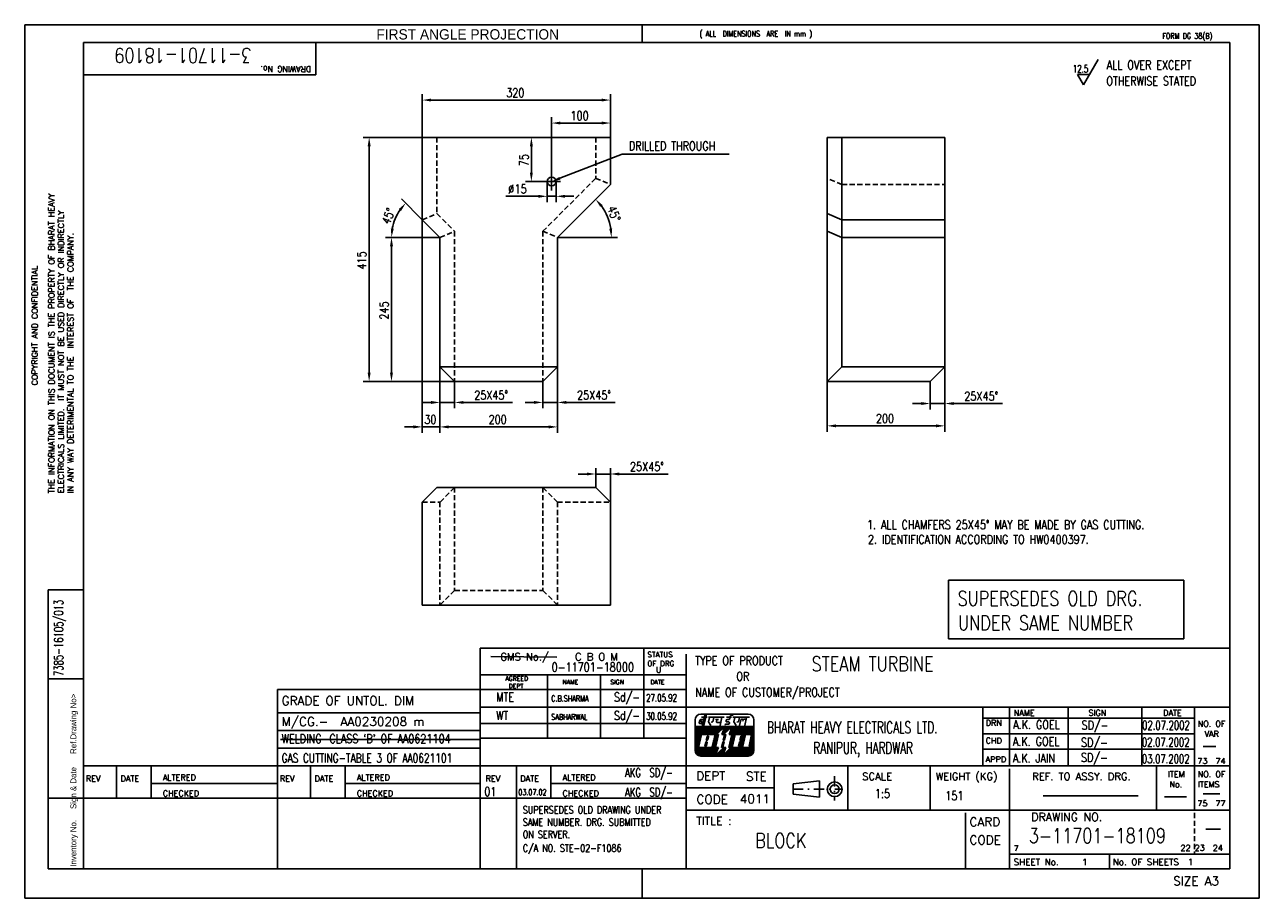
# Model space of a CAD drawing. Header units: millimetres. Extents: x 0 to 420, y 0 to 297.
import ezdxf

# ---------------------------------------------------------------- set-up
doc = ezdxf.new("R2010")
doc.units = ezdxf.units.MM
doc.header["$LTSCALE"] = 7
for name, pattern in [('CENTER', [2, 1.25, -0.25, 0.25, -0.25]), ('DASHDOT', [1, 0.5, -0.25, 0, -0.25]), ('HIDDEN', [0.375, 0.25, -0.125])]:
    doc.linetypes.add(name, pattern=pattern)
doc.layers.get('0').update_dxf_attribs({"color": 4})
for name, color, linetype in [('CEN', 2, 'CENTER'), ('DIM', 6, 'Continuous'), ('hidden', 3, 'HIDDEN'), ('TTLB', 6, 'Continuous')]:
    doc.layers.add(name, color=color, linetype=linetype)
doc.styles.add('COMPLEX', font='COMPLEX')
doc.styles.add('ROMANC', font='romanc', dxfattribs={"width": 0.8, "height": 5})
doc.styles.add('ROMANS', font='romans', dxfattribs={"width": 0.8, "height": 3})
doc.styles.add('SIMPLEX', font='simplex')

msp = doc.modelspace()

# ---------------------------------------------------------------- linework, layer by layer
at = {"color": 0}
for p, q in [((135.26, 258.69), (199.26, 258.69)), ((135.26, 258.69), (135.26, 230.69)), ((199.26, 258.69), (199.26, 242.69)), ((272.99, 258.69), (312.99, 258.69)), ((272.99, 258.69), (272.99, 175.69)), ((277.99, 258.69), (277.99, 180.69)), ((312.99, 258.69), (312.99, 180.69)), ((181.26, 224.69), (199.26, 242.69)), ((277.99, 230.69), (272.99, 232.76)), ((135.26, 230.69), (141.26, 224.69)), ((277.99, 230.69), (312.99, 230.69)), ((141.26, 224.69), (141.26, 180.69)), ((181.26, 224.69), (181.26, 180.69)), ((277.99, 224.69), (272.99, 226.76)), ((277.99, 224.69), (312.99, 224.69)), ((141.26, 180.69), (181.26, 180.69)), ((141.26, 180.69), (146.26, 175.69)), ((181.26, 180.69), (176.26, 175.69)), ((277.99, 180.69), (272.99, 175.69)), ((277.99, 180.69), (312.99, 180.69)), ((312.99, 180.69), (307.99, 175.69)), ((146.26, 175.69), (176.26, 175.69)), ((272.99, 175.69), (307.99, 175.69)), ((135.26, 134.68), (140.26, 139.68)), ((140.26, 139.68), (194.26, 139.68)), ((199.26, 134.68), (194.26, 139.68)), ((135.26, 134.68), (135.26, 99.68)), ((199.26, 134.68), (199.26, 99.68)), ((314.28, 108.18), (394.28, 108.18)), ((314.28, 88.18), (314.28, 108.18)), ((394.28, 108.18), (394.28, 88.18)), ((135.26, 99.68), (199.26, 99.68)), ((394.28, 88.18), (314.28, 88.18))]:
    msp.add_line(p, q, dxfattribs=at)
msp.add_circle((179.26, 243.69), 1.5, dxfattribs=at)
at = {"layer": 'CEN', "color": 0}
for p, q in [((176.26, 243.69), (182.26, 243.69)), ((179.26, 246.69), (179.26, 240.69))]:
    msp.add_line(p, q, dxfattribs=at)
at = {"layer": 'DIM', "color": 0}
for p, q in [((360.21, 276.54), (365.21, 285.2)), ((358.16, 280.1), (360.21, 276.54)), ((358.16, 280.1), (362.26, 280.1)), ((135.26, 258.69), (135.26, 273.38)), ((199.26, 258.69), (199.26, 273.38)), ((138.26, 271.38), (196.26, 271.38)), ((179.26, 246.69), (179.26, 265.57)), ((199.26, 258.69), (199.26, 265.57)), ((196.26, 263.57), (182.26, 263.57)), ((135.26, 258.69), (115.18, 258.69)), ((172.2, 258.69), (174.37, 258.69)), ((117.18, 255.69), (117.18, 178.69)), ((172.37, 246.69), (172.37, 255.69)), ((182.05, 244.78), (203.27, 253.03)), ((203.27, 253.03), (239.61, 253.03)), ((176.26, 243.69), (170.37, 243.69)), ((177.76, 243.69), (177.76, 236.66)), ((180.76, 243.69), (180.76, 236.66)), ((135.26, 230.69), (128.19, 237.76)), ((174.76, 238.66), (163.7, 238.66)), ((180.76, 238.66), (177.76, 238.66)), ((183.76, 238.66), (186.76, 238.66)), ((135.26, 230.69), (135.26, 158.26)), ((132.26, 224.69), (122.78, 224.69)), ((134.47, 224.69), (122.78, 224.69)), ((141.26, 224.69), (134.47, 224.69)), ((181.26, 224.69), (192.25, 224.69)), ((192.25, 224.69), (201.61, 224.69)), ((124.78, 221.69), (124.78, 178.69)), ((141.26, 180.69), (141.26, 166.58)), ((141.26, 180.69), (141.26, 158.26)), ((181.26, 180.69), (181.26, 158.26)), ((181.26, 180.69), (181.26, 166.58)), ((312.99, 180.69), (312.99, 158.62)), ((146.26, 175.69), (115.18, 175.69)), ((130.05, 175.69), (122.78, 175.69)), ((146.26, 175.69), (146.26, 166.58)), ((176.26, 175.69), (176.26, 166.58)), ((272.99, 175.69), (272.99, 158.62)), ((307.99, 175.69), (307.99, 166.21)), ((138.26, 168.58), (135.26, 168.58)), ((141.26, 168.58), (146.26, 168.58)), ((149.26, 168.58), (165.92, 168.58)), ((173.26, 168.58), (170.26, 168.58)), ((176.26, 168.58), (181.26, 168.58)), ((184.26, 168.58), (200.92, 168.58)), ((304.99, 168.21), (301.99, 168.21)), ((307.99, 168.21), (312.99, 168.21)), ((312.99, 168.21), (312.99, 170.21)), ((315.99, 168.21), (332.65, 168.21)), ((132.26, 160.26), (129.26, 160.26)), ((135.26, 160.26), (141.26, 160.26)), ((141.26, 160.26), (141.26, 162.26)), ((144.26, 160.26), (147.26, 160.26)), ((144.26, 160.26), (178.26, 160.26)), ((275.99, 160.62), (309.99, 160.62)), ((191.26, 144.25), (188.26, 144.25)), ((194.26, 139.68), (194.26, 146.25)), ((194.26, 144.25), (199.26, 144.25)), ((199.26, 134.68), (199.26, 146.25)), ((202.26, 144.25), (218.92, 144.25)), ((158.63, 82.25), (181.04, 82.02)), ((87.03, 54.04), (155, 54.04)), ((400.94, 51.6), (405.25, 51.6)), ((346.44, 34.8), (378.82, 34.8)), ((387.76, 34.55), (395.25, 34.55)), ((400.94, 35.48), (406.59, 35.48)), ((401.77, 23.45), (406.85, 23.45))]:
    msp.add_line(p, q, dxfattribs=at)
for centre, radius, start, end in [((181.26, 224.69), 18.35, 9.3792, 35.6208), ((141.26, 224.69), 16.48, 145.4447, 169.5553)]:
    msp.add_arc(centre, radius, start, end, dxfattribs=at)
for points in [[(138.26, 271.88), (138.26, 270.88), (135.26, 271.38)], [(196.26, 271.88), (196.26, 270.88), (199.26, 271.38)], [(182.26, 264.07), (182.26, 263.07), (179.26, 263.57)], [(196.26, 264.07), (196.26, 263.07), (199.26, 263.57)], [(116.68, 255.69), (117.68, 255.69), (117.18, 258.69)], [(171.87, 255.69), (172.87, 255.69), (172.37, 258.69)], [(171.87, 246.69), (172.87, 246.69), (172.37, 243.69)], [(182.24, 244.31), (179.26, 243.69), (181.87, 245.25)], [(127.3, 234.36), (128.07, 233.72), (129.61, 236.35)], [(174.76, 239.16), (174.76, 238.16), (177.76, 238.66)], [(183.76, 239.16), (183.76, 238.16), (180.76, 238.66)], [(195.79, 235.06), (196.55, 235.7), (194.23, 237.67)], [(125.55, 227.63), (124.55, 227.73), (124.78, 224.69)], [(199.86, 227.72), (198.86, 227.64), (199.61, 224.69)], [(124.28, 221.69), (125.28, 221.69), (124.78, 224.69)], [(116.68, 178.69), (117.68, 178.69), (117.18, 175.69)], [(124.28, 178.69), (125.28, 178.69), (124.78, 175.69)], [(138.26, 169.08), (138.26, 168.08), (141.26, 168.58)], [(149.26, 169.08), (149.26, 168.08), (146.26, 168.58)], [(173.26, 169.08), (173.26, 168.08), (176.26, 168.58)], [(184.26, 169.08), (184.26, 168.08), (181.26, 168.58)], [(304.99, 168.71), (304.99, 167.71), (307.99, 168.21)], [(315.99, 168.71), (315.99, 167.71), (312.99, 168.21)], [(132.26, 160.76), (132.26, 159.76), (135.26, 160.26)], [(144.26, 160.76), (144.26, 159.76), (141.26, 160.26)], [(144.26, 160.76), (144.26, 159.76), (141.26, 160.26)], [(178.26, 160.76), (178.26, 159.76), (181.26, 160.26)], [(275.99, 161.12), (275.99, 160.12), (272.99, 160.62)], [(309.99, 161.12), (309.99, 160.12), (312.99, 160.62)], [(191.26, 144.75), (191.26, 143.75), (194.26, 144.25)], [(202.26, 144.75), (202.26, 143.75), (199.26, 144.25)]]:
    msp.add_solid(points, dxfattribs=at)
at = {"layer": 'hidden', "color": 0}
for p, q in [((140.26, 258.69), (140.26, 232.76)), ((194.26, 258.69), (194.26, 244.76)), ((176.26, 226.76), (194.26, 244.76)), ((194.26, 244.76), (199.26, 242.69)), ((277.99, 242.69), (272.99, 244.76)), ((277.99, 242.69), (312.99, 242.69)), ((135.26, 230.69), (140.26, 232.76)), ((140.26, 232.76), (146.26, 226.76)), ((141.26, 224.69), (146.26, 226.76)), ((146.26, 226.76), (146.26, 175.69)), ((176.26, 226.76), (176.26, 175.69)), ((176.26, 226.76), (181.26, 224.69)), ((146.26, 139.68), (141.26, 134.68)), ((146.26, 139.68), (146.26, 104.68)), ((176.26, 139.68), (176.26, 104.68)), ((181.26, 134.68), (176.26, 139.68)), ((135.26, 134.68), (141.26, 134.68)), ((141.26, 134.68), (141.26, 99.68)), ((181.26, 134.68), (181.26, 99.68)), ((181.26, 134.68), (199.26, 134.68)), ((146.26, 104.68), (141.26, 99.68)), ((146.26, 104.68), (176.26, 104.68)), ((181.26, 99.68), (176.26, 104.68))]:
    msp.add_line(p, q, dxfattribs=at)
at = {"layer": 'TTLB', "color": 0}
for p, q in [((0, 297), (420, 297)), ((0, 0), (0, 297)), ((210, 297), (210, 291)), ((420, 297), (420, 0)), ((20, 291), (410, 291)), ((20, 10), (20, 291)), ((99, 280), (99, 291)), ((410, 291), (410, 10)), ((20, 280), (99, 280)), ((8, 10), (8, 104.91)), ((20.06, 104.91), (8, 104.91)), ((155, 85), (410, 85)), ((155, 85), (155, 10)), ((210.64, 54.39), (210.64, 85)), ((158.63, 82.25), (181.04, 82.02)), ((225, 83), (225, 10)), ((155, 76), (225, 76)), ((177.89, 54.39), (177.89, 76)), ((195.89, 54.39), (195.89, 76)), ((20.06, 74.61), (8, 74.61)), ((86, 71), (86, 10)), ((86, 71), (225, 71)), ((86, 63), (155, 63)), ((155, 65), (410, 65)), ((326, 45), (326, 65)), ((335, 45), (335, 65)), ((355, 45), (355, 65)), ((380, 45), (380, 65)), ((398, 30), (398, 65)), ((155, 59.39), (225, 59.39)), ((228.03, 60.63), (228.03, 50.35)), ((229.72, 60.47), (229.49, 59.61)), ((229.68, 59.39), (230.36, 59.38)), ((230.43, 59.63), (229.82, 60.64)), ((231.02, 60.76), (229.98, 60.76)), ((230.03, 62.63), (246.08, 62.63)), ((230.27, 61.56), (232.17, 61.56)), ((230.51, 58.77), (231.36, 62.18)), ((231.82, 62), (231.02, 58.76)), ((232.91, 61.51), (232.57, 59.96)), ((232.57, 59.96), (233.37, 58.77)), ((232.63, 61.56), (237.98, 61.56)), ((234.09, 59.97), (233.57, 59.86)), ((234.42, 61.46), (234.09, 59.97)), ((235, 60.75), (235.98, 60.74)), ((235.47, 60.7), (235.33, 60.03)), ((235.58, 59.77), (236.73, 59.77)), ((237.2, 61.56), (236.54, 58.77)), ((237.98, 61.56), (237.2, 61.56)), ((238.39, 59.31), (238.24, 58.81)), ((238.37, 59.17), (238.39, 59.31)), ((239.33, 59.17), (238.37, 59.17)), ((238.66, 60.56), (238.58, 60.19)), ((238.71, 61.57), (240.5, 61.57)), ((238.79, 59.99), (239.5, 59.97)), ((239.46, 60.78), (238.89, 60.77)), ((239.73, 59.69), (239.6, 59.3)), ((240.09, 61.99), (239.76, 60.95)), ((241.04, 62.21), (240.37, 62.21)), ((240.89, 61.55), (246.55, 61.55)), ((241.61, 61.47), (241.29, 59.97)), ((241.29, 59.97), (242.06, 58.77)), ((242.78, 59.96), (242.25, 59.84)), ((243.13, 61.46), (242.78, 59.96)), ((243.66, 60.65), (243.19, 58.73)), ((244.08, 60.87), (243.93, 60.88)), ((244.41, 60.63), (244.3, 60.17)), ((244.4, 60.52), (244.42, 60.7)), ((245.36, 60.9), (244.72, 60.9)), ((245.58, 61.44), (244.94, 58.77)), ((248.08, 60.63), (248.08, 50.35)), ((326, 61.25), (398, 61.25)), ((86, 57), (155, 57)), ((228.03, 58.45), (248.08, 58.45)), ((237.83, 58.33), (228.03, 58.33)), ((237.65, 58.15), (228.03, 58.15)), ((237.86, 58.15), (228.03, 58.15)), ((237.66, 57.95), (228.03, 57.95)), ((237.45, 57.75), (228.03, 57.75)), ((237.25, 57.55), (228.03, 57.55)), ((237.05, 57.35), (228.03, 57.35)), ((236.85, 57.15), (228.03, 57.15)), ((236.64, 56.95), (228.03, 56.95)), ((236.44, 56.75), (228.03, 56.75)), ((236.24, 56.55), (228.03, 56.55)), ((236.04, 56.35), (228.03, 56.35)), ((235.83, 56.15), (228.03, 56.15)), ((235.63, 55.95), (228.03, 55.95)), ((235.43, 55.75), (228.03, 55.75)), ((230.23, 55.55), (228.03, 55.55)), ((230.18, 55.35), (228.03, 55.35)), ((230.14, 55.15), (228.03, 55.15)), ((230.09, 54.95), (228.03, 54.95)), ((230.05, 54.75), (228.03, 54.75)), ((230.25, 55.67), (229.26, 51.26)), ((230.25, 55.67), (234.55, 55.67)), ((232.19, 55.17), (231.86, 53.71)), ((232.61, 54.75), (232.1, 54.75)), ((232.64, 54.95), (232.14, 54.95)), ((232.19, 55.17), (232.39, 55.17)), ((232.47, 55.15), (232.19, 55.15)), ((232.63, 54.86), (232.42, 53.91)), ((234.8, 55.36), (234.41, 53.66)), ((235.77, 54.75), (234.66, 54.75)), ((235.81, 54.95), (234.7, 54.95)), ((235.86, 55.15), (234.75, 55.15)), ((235.96, 55.55), (234.76, 55.55)), ((235.91, 55.35), (234.79, 55.35)), ((234.95, 51.26), (235.98, 55.67)), ((235.35, 55.68), (238.14, 58.43)), ((235.98, 55.67), (235.35, 55.68)), ((238.14, 58.43), (237.11, 55.67)), ((238.04, 55.67), (237.11, 55.67)), ((237.83, 55.75), (237.14, 55.75)), ((238.04, 55.95), (237.21, 55.95)), ((238.25, 56.15), (237.29, 56.15)), ((238.46, 56.35), (237.36, 56.35)), ((238.68, 56.55), (237.44, 56.55)), ((238.89, 56.75), (237.51, 56.75)), ((237.58, 53.71), (238.04, 55.67)), ((239.1, 56.95), (237.59, 56.95)), ((239.31, 57.15), (237.66, 57.15)), ((237.74, 55.67), (240.67, 58.43)), ((239.53, 57.35), (237.74, 57.35)), ((239.74, 57.55), (237.81, 57.55)), ((238.34, 54.75), (237.82, 54.75)), ((237.86, 58.15), (237.83, 58.15)), ((238.38, 54.95), (237.87, 54.95)), ((239.95, 57.75), (237.89, 57.75)), ((238.43, 55.15), (237.92, 55.15)), ((240.16, 57.95), (237.96, 57.95)), ((238.48, 55.35), (237.96, 55.35)), ((238.52, 55.55), (238.01, 55.55)), ((240.17, 58.15), (238.04, 58.15)), ((240.38, 58.15), (238.04, 58.15)), ((238.55, 55.67), (238.04, 55.67)), ((238.09, 53.71), (238.55, 55.67)), ((240.45, 58.33), (238.11, 58.33)), ((239.57, 51.26), (240.6, 55.67)), ((240.67, 58.43), (239.64, 55.67)), ((240.6, 55.67), (239.64, 55.67)), ((248.08, 55.75), (239.67, 55.75)), ((248.08, 55.95), (239.74, 55.95)), ((248.08, 56.15), (239.82, 56.15)), ((248.08, 56.35), (239.89, 56.35)), ((248.08, 56.55), (239.97, 56.55)), ((248.08, 56.75), (240.04, 56.75)), ((248.08, 56.95), (240.12, 56.95)), ((248.08, 57.15), (240.19, 57.15)), ((248.08, 57.35), (240.27, 57.35)), ((248.08, 57.55), (240.34, 57.55)), ((240.38, 58.15), (240.36, 58.15)), ((241.51, 54.75), (240.39, 54.75)), ((248.08, 57.75), (240.42, 57.75)), ((241.55, 54.95), (240.44, 54.95)), ((241.6, 55.15), (240.48, 55.15)), ((248.08, 57.95), (240.49, 57.95)), ((241.65, 55.35), (240.53, 55.35)), ((247.87, 58.15), (240.57, 58.15)), ((248.08, 58.15), (240.57, 58.15)), ((241.69, 55.55), (240.58, 55.55)), ((248.08, 58.33), (240.64, 58.33)), ((241.72, 55.67), (240.72, 51.26)), ((244.28, 55.67), (241.72, 55.67)), ((243.65, 55.17), (243.33, 53.71)), ((245.03, 54.75), (243.56, 54.75)), ((245.08, 54.95), (243.61, 54.95)), ((244.17, 55.17), (243.65, 55.17)), ((245.12, 55.15), (243.65, 55.15)), ((244.28, 55.67), (244.17, 55.17)), ((245.17, 55.35), (244.21, 55.35)), ((245.24, 55.67), (244.24, 51.26)), ((245.21, 55.55), (244.25, 55.55)), ((247.29, 55.67), (245.24, 55.67)), ((247.29, 55.67), (246.41, 51.76)), ((248.08, 54.75), (247.08, 54.75)), ((248.08, 54.95), (247.13, 54.95)), ((248.08, 55.15), (247.17, 55.15)), ((248.08, 55.35), (247.22, 55.35)), ((248.08, 55.55), (247.26, 55.55)), ((326, 55.88), (398, 55.88)), ((86, 51), (155, 51)), ((155, 54.39), (225, 54.39)), ((230, 54.55), (228.03, 54.55)), ((229.96, 54.35), (228.03, 54.35)), ((229.91, 54.15), (228.03, 54.15)), ((229.87, 53.95), (228.03, 53.95)), ((229.82, 53.75), (228.03, 53.75)), ((229.77, 53.55), (228.03, 53.55)), ((229.73, 53.35), (228.03, 53.35)), ((229.68, 53.15), (228.03, 53.15)), ((229.64, 52.95), (228.03, 52.95)), ((229.59, 52.75), (228.03, 52.75)), ((229.55, 52.55), (228.03, 52.55)), ((229.5, 52.35), (228.03, 52.35)), ((229.46, 52.15), (228.03, 52.15)), ((229.41, 51.95), (228.03, 51.95)), ((229.37, 51.75), (228.03, 51.75)), ((229.32, 51.55), (228.03, 51.55)), ((229.28, 51.35), (228.03, 51.35)), ((235.93, 51.15), (228.03, 51.15)), ((235.86, 50.95), (228.03, 50.95)), ((235.78, 50.75), (228.03, 50.75)), ((235.71, 50.55), (228.03, 50.55)), ((229.26, 51.26), (233.67, 51.26)), ((231.75, 53.21), (231.42, 51.76)), ((231.42, 51.76), (231.73, 51.76)), ((231.98, 51.95), (231.46, 51.95)), ((232.02, 52.15), (231.51, 52.15)), ((232.07, 52.35), (231.55, 52.35)), ((232.11, 52.55), (231.6, 52.55)), ((232.16, 52.75), (231.64, 52.75)), ((232.2, 52.95), (231.69, 52.95)), ((232.11, 53.15), (231.73, 53.15)), ((231.75, 53.21), (231.95, 53.21)), ((231.86, 53.71), (232.17, 53.71)), ((232.31, 53.75), (231.87, 53.75)), ((232.43, 53.95), (231.92, 53.95)), ((232.47, 54.15), (231.96, 54.15)), ((232.19, 52.91), (231.98, 51.96)), ((232.52, 54.35), (232.01, 54.35)), ((232.56, 54.55), (232.05, 54.55)), ((234.97, 51.35), (233.86, 51.35)), ((234.3, 53.16), (233.91, 51.46)), ((235.02, 51.55), (233.94, 51.55)), ((235.07, 51.75), (233.98, 51.75)), ((235.11, 51.95), (234.03, 51.95)), ((235.16, 52.15), (234.07, 52.15)), ((235.21, 52.35), (234.12, 52.35)), ((235.25, 52.55), (234.16, 52.55)), ((235.3, 52.75), (234.21, 52.75)), ((235.35, 52.95), (234.25, 52.95)), ((235.44, 53.35), (234.26, 53.35)), ((235.39, 53.15), (234.3, 53.15)), ((235.49, 53.55), (234.36, 53.55)), ((235.53, 53.75), (234.43, 53.75)), ((235.58, 53.95), (234.48, 53.95)), ((235.63, 54.15), (234.52, 54.15)), ((235.67, 54.35), (234.57, 54.35)), ((235.72, 54.55), (234.61, 54.55)), ((234.94, 48.5), (235.97, 51.26)), ((237.87, 51.26), (234.94, 48.5)), ((235.97, 51.26), (234.95, 51.26)), ((237, 51.26), (237.46, 53.21)), ((237.87, 51.26), (237, 51.26)), ((237.54, 51.35), (237.03, 51.35)), ((237.59, 51.55), (237.07, 51.55)), ((237.63, 51.75), (237.12, 51.75)), ((238.24, 50.55), (237.12, 50.55)), ((237.68, 51.95), (237.17, 51.95)), ((237.73, 52.15), (237.21, 52.15)), ((237.77, 52.35), (237.26, 52.35)), ((237.82, 52.55), (237.31, 52.55)), ((238.31, 50.75), (237.33, 50.75)), ((237.87, 52.75), (237.35, 52.75)), ((237.91, 52.95), (237.4, 52.95)), ((237.96, 53.15), (237.45, 53.15)), ((237.46, 53.21), (237.98, 53.21)), ((240.24, 51.26), (237.46, 48.5)), ((237.46, 48.5), (238.5, 51.26)), ((237.52, 51.26), (237.98, 53.21)), ((238.5, 51.26), (237.52, 51.26)), ((238.39, 50.95), (237.54, 50.95)), ((237.58, 53.71), (238.09, 53.71)), ((238.1, 53.75), (237.59, 53.75)), ((238.15, 53.95), (237.63, 53.95)), ((238.2, 54.15), (237.68, 54.15)), ((238.24, 54.35), (237.73, 54.35)), ((238.46, 51.15), (237.75, 51.15)), ((238.29, 54.55), (237.78, 54.55)), ((248.08, 50.55), (239.53, 50.55)), ((239.57, 51.26), (240.24, 51.26)), ((240.74, 51.35), (239.59, 51.35)), ((240.79, 51.55), (239.64, 51.55)), ((240.83, 51.75), (239.69, 51.75)), ((240.88, 51.95), (239.73, 51.95)), ((248.08, 50.75), (239.73, 50.75)), ((240.92, 52.15), (239.78, 52.15)), ((240.97, 52.35), (239.83, 52.35)), ((241.01, 52.55), (239.87, 52.55)), ((241.06, 52.75), (239.92, 52.75)), ((248.08, 50.95), (239.93, 50.95)), ((241.1, 52.95), (239.97, 52.95)), ((241.15, 53.15), (240.02, 53.15)), ((241.19, 53.35), (240.06, 53.35)), ((241.24, 53.55), (240.11, 53.55)), ((248.08, 51.15), (240.13, 51.15)), ((241.28, 53.75), (240.16, 53.75)), ((241.33, 53.95), (240.2, 53.95)), ((241.37, 54.15), (240.25, 54.15)), ((241.42, 54.35), (240.3, 54.35)), ((241.46, 54.55), (240.34, 54.55)), ((240.72, 51.26), (243.28, 51.26)), ((243.21, 53.21), (242.88, 51.76)), ((242.88, 51.76), (243.4, 51.76)), ((244.4, 51.95), (242.93, 51.95)), ((244.45, 52.15), (242.97, 52.15)), ((244.49, 52.35), (243.02, 52.35)), ((244.54, 52.55), (243.06, 52.55)), ((244.58, 52.75), (243.11, 52.75)), ((244.63, 52.95), (243.15, 52.95)), ((244.67, 53.15), (243.2, 53.15)), ((243.21, 53.21), (243.73, 53.21)), ((243.4, 51.76), (243.28, 51.26)), ((244.26, 51.35), (243.31, 51.35)), ((244.81, 53.75), (243.33, 53.75)), ((243.33, 53.71), (243.84, 53.71)), ((244.31, 51.55), (243.35, 51.55)), ((244.85, 53.95), (243.38, 53.95)), ((244.35, 51.75), (243.4, 51.75)), ((244.9, 54.15), (243.42, 54.15)), ((244.94, 54.35), (243.47, 54.35)), ((244.99, 54.55), (243.51, 54.55)), ((243.84, 53.71), (243.73, 53.21)), ((244.72, 53.35), (243.76, 53.35)), ((244.76, 53.55), (243.8, 53.55)), ((244.24, 51.26), (246.81, 51.26)), ((246.41, 51.76), (246.92, 51.76)), ((248.08, 51.95), (246.45, 51.95)), ((248.08, 52.15), (246.5, 52.15)), ((248.08, 52.35), (246.54, 52.35)), ((248.08, 52.55), (246.59, 52.55)), ((248.08, 52.75), (246.63, 52.75)), ((248.08, 52.95), (246.68, 52.95)), ((248.08, 53.15), (246.72, 53.15)), ((248.08, 53.35), (246.77, 53.35)), ((248.08, 53.55), (246.81, 53.55)), ((246.92, 51.76), (246.81, 51.26)), ((248.08, 51.35), (246.83, 51.35)), ((248.08, 53.75), (246.86, 53.75)), ((248.08, 51.55), (246.87, 51.55)), ((248.08, 53.95), (246.9, 53.95)), ((248.08, 51.75), (246.92, 51.75)), ((248.08, 54.15), (246.95, 54.15)), ((248.08, 54.35), (246.99, 54.35)), ((248.08, 54.55), (247.04, 54.55)), ((326.18, 50.75), (398.18, 50.75)), ((235.63, 50.35), (228.03, 50.35)), ((235.56, 50.15), (228.04, 50.15)), ((235.48, 49.95), (228.07, 49.95)), ((235.41, 49.75), (228.12, 49.75)), ((235.33, 49.55), (228.19, 49.55)), ((235.26, 49.35), (228.29, 49.35)), ((235.18, 49.15), (228.43, 49.15)), ((235.11, 48.95), (228.6, 48.95)), ((235.03, 48.75), (228.83, 48.75)), ((246.95, 48.55), (229.15, 48.55)), ((230.03, 48.35), (246.08, 48.35)), ((237.56, 48.75), (235.21, 48.75)), ((237.64, 48.95), (235.42, 48.95)), ((237.71, 49.15), (235.63, 49.15)), ((237.79, 49.35), (235.84, 49.35)), ((237.86, 49.55), (236.05, 49.55)), ((237.94, 49.75), (236.27, 49.75)), ((238.01, 49.95), (236.48, 49.95)), ((238.09, 50.15), (236.69, 50.15)), ((238.16, 50.35), (236.9, 50.35)), ((247.28, 48.75), (237.72, 48.75)), ((247.51, 48.95), (237.92, 48.95)), ((247.68, 49.15), (238.12, 49.15)), ((247.81, 49.35), (238.32, 49.35)), ((247.91, 49.55), (238.52, 49.55)), ((247.99, 49.75), (238.72, 49.75)), ((248.04, 49.95), (238.93, 49.95)), ((248.07, 50.15), (239.13, 50.15)), ((248.08, 50.35), (239.33, 50.35)), ((410, 45), (20, 45)), ((20, 44), (20, 15)), ((31.25, 45), (31.25, 34)), ((43, 45), (43, 34)), ((97.25, 45), (97.25, 34)), ((109, 45), (109, 34)), ((167.25, 45), (167.25, 10)), ((179, 45), (179, 34)), ((255, 30), (255, 45)), ((280, 30.04), (280, 45.04)), ((308, 30), (308, 45)), ((335, 10), (335, 44)), ((385, 30), (385, 45)), ((43, 39), (86, 39)), ((109, 39), (155, 39)), ((179, 39), (225, 39)), ((261.38, 38.88), (270.35, 39.88)), ((261.38, 35.38), (261.38, 38.88)), ((270.35, 39.88), (270.35, 34.38)), ((20, 34), (8, 34)), ((20, 34), (90, 34)), ((86, 34), (156, 34)), ((156, 34), (225, 34)), ((255, 37.5), (225, 37.5)), ((270.35, 34.38), (261.38, 35.38)), ((225, 30), (410, 30)), ((335, 30), (335, 15)), ((410, 30), (335, 30)), ((410, 15), (410, 30)), ((320, 29), (320, 10)), ((335, 29), (335, 15)), ((335, 15), (410, 15)), ((340, 15), (410, 15)), ((369, 15), (369, 10)), ((410, 10), (8, 10)), ((210, 10), (210, 0)), ((420, 0), (0, 0))]:
    msp.add_line(p, q, dxfattribs=at)
at = {"layer": 'TTLB', "color": 0, "linetype": 'DASHDOT'}
for p, q in [((275.54, 41.55), (275.54, 33.25)), ((261.38, 37.13), (277.88, 37.13))]:
    msp.add_line(p, q, dxfattribs=at)
at = {"layer": 'TTLB', "color": 0, "linetype": 'HIDDEN'}
msp.add_line((398, 29), (398, 15), dxfattribs=at)
at = {"layer": 'TTLB', "color": 0}
for radius in [2.5, 1.5]:
    msp.add_circle((275.54, 37.08), radius, dxfattribs=at)
for centre, radius, start, end in [((230.03, 60.63), 2, 90, 180), ((229.66, 59.56), 0.176, 164.8662, 278.8127), ((229.98, 60.5), 0.267, 90, 186.5836), ((230.37, 59.52), 0.136, 269.0296, 60.4404), ((231.6, 62.11), 0.248, 332.9674, 165.9461), ((235.54, 59.98), 0.214, 168.303, 279.0711), ((238.75, 60.15), 0.167, 167.6529, 285.6587), ((238.9, 60.53), 0.238, 91.1683, 172.7675), ((239.41, 59.36), 0.203, 249.0291, 342.0608), ((239.52, 61.03), 0.256, 257.2223, 342.7075), ((239.49, 59.73), 0.242, 351.5256, 88.1234), ((240.37, 61.91), 0.3, 90, 164.4325), ((243.91, 60.62), 0.259, 85.6043, 173.9689), ((244.13, 60.66), 0.219, 352.4002, 102.8433), ((244.72, 60.59), 0.314, 90, 173.2286), ((246.08, 60.63), 2, 0, 90), ((232.39, 54.92), 0.25, 347.2819, 90), ((234.55, 55.42), 0.25, 347.2819, 90), ((231.73, 52.01), 0.25, 270, 347.2819), ((231.95, 52.96), 0.25, 347.2819, 90), ((232.17, 53.96), 0.25, 270, 347.2819), ((233.67, 51.51), 0.25, 270, 347.2819), ((234.06, 53.21), 0.25, 347.2819, 90), ((234.17, 53.71), 0.25, 270, 347.2819), ((230.03, 50.35), 2, 180, 270), ((246.08, 50.35), 2, 270, 0)]:
    msp.add_arc(centre, radius, start, end, dxfattribs=at)

# ---------------------------------------------------------------- texts
at = {"color": 0, "width": 0.8}
for s, height, rotation, style, p in [('3-11701-18109', 5, 180, 'ROMANC', (77.14, 289.03)), ('75', 3, 90, 'ROMANS', (171.37, 248.91)), ('45°', 3, 67.5, 'ROMANS', (124.06, 228.85)), ('45°', 3, 292.5, 'ROMANS', (198.08, 234.63)), ('415', 3, 90, 'ROMANS', (116.18, 213.76)), ('245', 3, 90, 'ROMANS', (123.78, 196.76))]:
    msp.add_text(s, height=height, rotation=rotation, dxfattribs=dict(at, style=style)).set_placement(p)
for s, height, style, p in [('320', 3, 'ROMANS', (163.83, 272.38)), ('100', 3, 'ROMANS', (185.66, 264.57)), ('DRILLED THROUGH', 3, 'ROMANS', (205.52, 254.27)), ('∅', 3, 'ROMANS', (164.47, 239.66)), ('15', 3, 'ROMANS', (166.64, 239.66)), ('25X45°', 3, 'ROMANS', (152.92, 169.58)), ('25X45°', 3, 'ROMANS', (187.92, 169.58)), ('25X45°', 3, 'ROMANS', (319.65, 169.21)), ('30', 3, 'ROMANS', (135.97, 161.26)), ('200', 3, 'ROMANS', (157.83, 161.26)), ('200', 3, 'ROMANS', (289.56, 161.62)), ('25X45°', 3, 'ROMANS', (205.92, 145.25)), ('1. ALL CHAMFERS 25X45° MAY BE MADE BY GAS CUTTING.', 3, 'ROMANS', (286.56, 125.51)), ('2. IDENTIFICATION ACCORDING TO HW0400397.', 3, 'ROMANS', (286.9, 120.51)), ('SUPERSEDES OLD DRG. ', 5, 'ROMANC', (317.34, 99.46)), ('UNDER SAME NUMBER', 5, 'ROMANC', (317.53, 91.12)), ('SUPERSEDES OLD DRAWING UNDER ', 2.5, 'ROMANS', (169.43, 28.8)), ('SAME NUMBER. DRG. SUBMITTED ', 2.5, 'ROMANS', (169.43, 24.63)), ('ON SERVER.', 2.5, 'ROMANS', (169.43, 20.47)), ('BLOCK', 5, 'ROMANC', (248.49, 17.11)), ('3-11701-18109', 5, 'ROMANC', (341.61, 18.79)), ('C/A NO. STE-02-F1086', 2.5, 'ROMANS', (169.43, 15.82))]:
    msp.add_text(s, height=height, dxfattribs=dict(at, style=style)).set_placement(p)
at = {"layer": 'DIM', "color": 0, "style": 'ROMANS'}
for s, height, width, p in [('12.5', 2.5, 0.7, (356.57, 280.76)), ('ALL OVER EXCEPT', 3, 0.8, (368.08, 281.81)), ('OTHERWISE STATED', 3, 0.8, (367.95, 276.36)), ('0-11701-18000', 3, 0.8, (179.28, 77.12)), ('MTE', 3, 0.8, (160.39, 66.92)), ('C.B.SHARMA', 2, 0.8, (179.12, 66.92)), ('Sd/-', 3, 0.8, (200.43, 66.92)), ('27.05.92', 2.5, 0.7, (211.41, 66.92)), ('WT', 3, 0.8, (160.39, 60.65)), ('Sd/-', 3, 0.8, (200.43, 60.65)), ('30.05.92', 2.5, 0.7, (211.41, 60.65)), ('SABHARWAL', 2, 0.8, (179.12, 60.65)), ('A.K. GOEL', 3, 0.8, (336.28, 57.56)), ('SD/-', 3, 0.8, (359.52, 57.38)), ('02.07.2002', 3, 0.7, (380.15, 57.32)), ('A.K. GOEL', 3, 0.8, (336.19, 51.82)), ('SD/-', 3, 0.8, (359.34, 51.51)), ('02.07.2002', 3, 0.7, (380.06, 51.59)), ('A.K. JAIN', 3, 0.8, (336.19, 46.16)), ('SD/-', 3, 0.8, (359.34, 46.39)), ('03.07.2002', 3, 0.7, (380.06, 45.92)), ('AKG  SD/-', 3, 0.7, (204.23, 41.21)), ('01', 3, 0.8, (156.34, 34.76)), ('AKG  SD/-', 3, 0.7, (204.23, 34.56)), ('03.07.02', 2, 0.8, (167.92, 35.06)), ('1:5', 3, 0.8, (289.23, 34.07)), ('151', 3, 0.8, (313.18, 33.37))]:
    msp.add_text(s, height=height, dxfattribs=dict(at, width=width)).set_placement(p)
at = {"layer": 'DIM', "color": 0, "style": 'ROMANS', "width": 0.7}
msp.add_text('7385-16105/013', height=3, rotation=90, dxfattribs=at).set_placement((13.05, 75.57))
at = {"layer": 'TTLB', "color": 0}
msp.add_text('FIRST ANGLE PROJECTION ', height=3.5, dxfattribs=at).set_placement((119.64, 291.97))
for s, height, style, width, p in [('( ALL  DIMENSIONS  ARE  IN mm )', 2, 'ROMANS', 0.8, (229.58, 292.94)), ('FORM DG 38(B)', 2, 'ROMANS', 0.8, (386.99, 292.17)), ('TYPE OF PRODUCT', 3, 'ROMANS', 0.8, (228.08, 79.29)), ('STEAM TURBINE', 5, 'ROMANC', 0.8, (267.7, 77.17)), ('OR', 3, 'ROMANS', 0.8, (242.08, 73.91)), ('NAME OF CUSTOMER/PROJECT', 3, 'ROMANS', 0.8, (228.08, 68.53)), ('BHARAT HEAVY ELECTRICALS LTD.', 4, 'COMPLEX', 0.65, (252.55, 56.11)), ("WELDING-CLASS `B' OF AA0621104 ", 3, 'ROMANS', 0.8, (87.41, 52.77)), ('RANIPUR, HARDWAR', 4, 'COMPLEX', 0.65, (268.27, 49.12)), ('GAS CUTTING-TABLE 3 OF AA0621101', 3, 'ROMANS', 0.75, (87.41, 46.19))]:
    msp.add_text(s, height=height, dxfattribs=dict(at, style=style, width=width)).set_placement(p)
at = {"layer": 'TTLB', "color": 0, "style": 'ROMANS'}
for s, rotation, p in [('DRAWING No.', 180, (97.5, 282.92)), ('THE INFORMATION ON THIS DOCUMENT IS THE PROPERTY OF BHARAT HEAVY', 90, (10.11, 137.7)), ('ELECTRICALS LIMITED.  IT MUST NOT BE USED DIRECTLY OR INDIRECTLY', 90, (13.35, 137.7)), ('IN ANY WAY DETERIMENTAL TO THE  INTEREST OF  THE COMPANY.', 90, (16.59, 137.7)), ('COPYRIGHT AND CONFIDENTIAL', 90, (4.4, 174.41))]:
    msp.add_text(s, height=2, rotation=rotation, dxfattribs=at).set_placement(p)
at = {"layer": 'TTLB', "color": 0}
for s, height, style, p in [('GMS No./    C B O M', 2.5, 'SIMPLEX', (161.83, 80.88)), ('STATUS', 1.8, 'SIMPLEX', (211.82, 81.97)), ('OF DRG', 1.8, 'SIMPLEX', (211.82, 78.89)), ('U', 2, 'SIMPLEX', (214.73, 76.71)), ('AGREED', 1.5, 'SIMPLEX', (163.55, 73.98)), ('  DEPT', 1.5, 'SIMPLEX', (162.6, 71.4)), ('NAME', 1.5, 'SIMPLEX', (182.96, 72.75)), ('SIGN', 1.5, 'SIMPLEX', (199.25, 72.75)), ('DATE', 1.5, 'SIMPLEX', (212.88, 72.75)), ('GRADE OF UNTOL. DIM', 3, 'ROMANS', (87.41, 65.67)), ('NAME', 2, 'SIMPLEX', (336.45, 62.06)), ('SIGN', 2, 'SIMPLEX', (361.87, 62.06)), ('DATE', 2, 'SIMPLEX', (387.28, 62.06)), ('M/CG.-  AA0230208 m', 3, 'ROMANS', (87.41, 58.58)), ('DRN', 2, 'SIMPLEX', (326.92, 58.64)), ('NO. OF', 2, 'SIMPLEX', (399.04, 58.33)), ('CHD', 2, 'SIMPLEX', (326.92, 52.6)), (' VAR', 2, 'SIMPLEX', (399.99, 54.9)), ('APPD', 2, 'SIMPLEX', (326.92, 46.24)), ('73  74', 2, 'SIMPLEX', (398.93, 45.68)), ('ALTERED', 2, 'SIMPLEX', (46.97, 40.09)), ('ALTERED', 2, 'SIMPLEX', (112.97, 40.09)), ('ALTERED', 2, 'SIMPLEX', (182.97, 40.09)), ('DEPT', 3, 'SIMPLEX', (228.44, 40.13)), ('STE', 3, 'SIMPLEX', (245.36, 39.96)), ('SCALE', 2.5, 'SIMPLEX', (284.89, 40.2)), ('WEIGHT (KG)', 2.5, 'SIMPLEX', (309.92, 40.2)), ('REF. TO ASSY. DRG.', 2.5, 'SIMPLEX', (342.72, 40.2)), ('ITEM', 2, 'SIMPLEX', (388.87, 41.17)), ('NO. OF', 2, 'SIMPLEX', (399.04, 41.17)), ('REV', 2, 'SIMPLEX', (20.81, 39.7)), ('DATE', 2, 'SIMPLEX', (32.6, 39.7)), ('REV', 2, 'SIMPLEX', (86.81, 39.7)), ('DATE', 2, 'SIMPLEX', (98.6, 39.7)), ('REV', 2, 'SIMPLEX', (156.81, 39.7)), ('DATE', 2, 'SIMPLEX', (168.6, 39.7)), ('No.', 2, 'SIMPLEX', (389.43, 37.74)), ('ITEMS', 2, 'SIMPLEX', (399.04, 37.74)), ('CHECKED', 2, 'SIMPLEX', (46.97, 34.65)), ('CHECKED', 2, 'SIMPLEX', (112.97, 34.65)), ('CHECKED', 2, 'SIMPLEX', (182.97, 34.65)), ('CODE', 3, 'SIMPLEX', (228.54, 32.12)), ('4011', 3, 'SIMPLEX', (243.28, 32.3)), ('75  77', 2, 'SIMPLEX', (398.93, 31.27)), ('TITLE :', 2.75, 'SIMPLEX', (228.45, 24.95)), ('CARD', 3, 'SIMPLEX', (321.42, 24.48)), ('DRAWING NO.', 2.75, 'SIMPLEX', (342.4, 26.27)), ('CODE', 3, 'SIMPLEX', (321.42, 18.34)), ('7', 2, 'SIMPLEX', (336.43, 15.98)), ('22 23  24', 2, 'SIMPLEX', (393.2, 16.14)), ('SHEET No.    1', 2.2, 'SIMPLEX', (336.41, 11.23)), ('No. OF SHEETS  1', 2.2, 'SIMPLEX', (370.13, 11.26)), ('SIZE A3', 3, 'ROMANS', (390.72, 4.4))]:
    msp.add_text(s, height=height, dxfattribs=dict(at, style=style)).set_placement(p)
msp.add_text('Inventory No.     Sign & Date      Ref.Drawing No>  ', height=2, rotation=90, dxfattribs=at).set_placement((17.56, 10.74))

doc.saveas('drawing.dxf')
